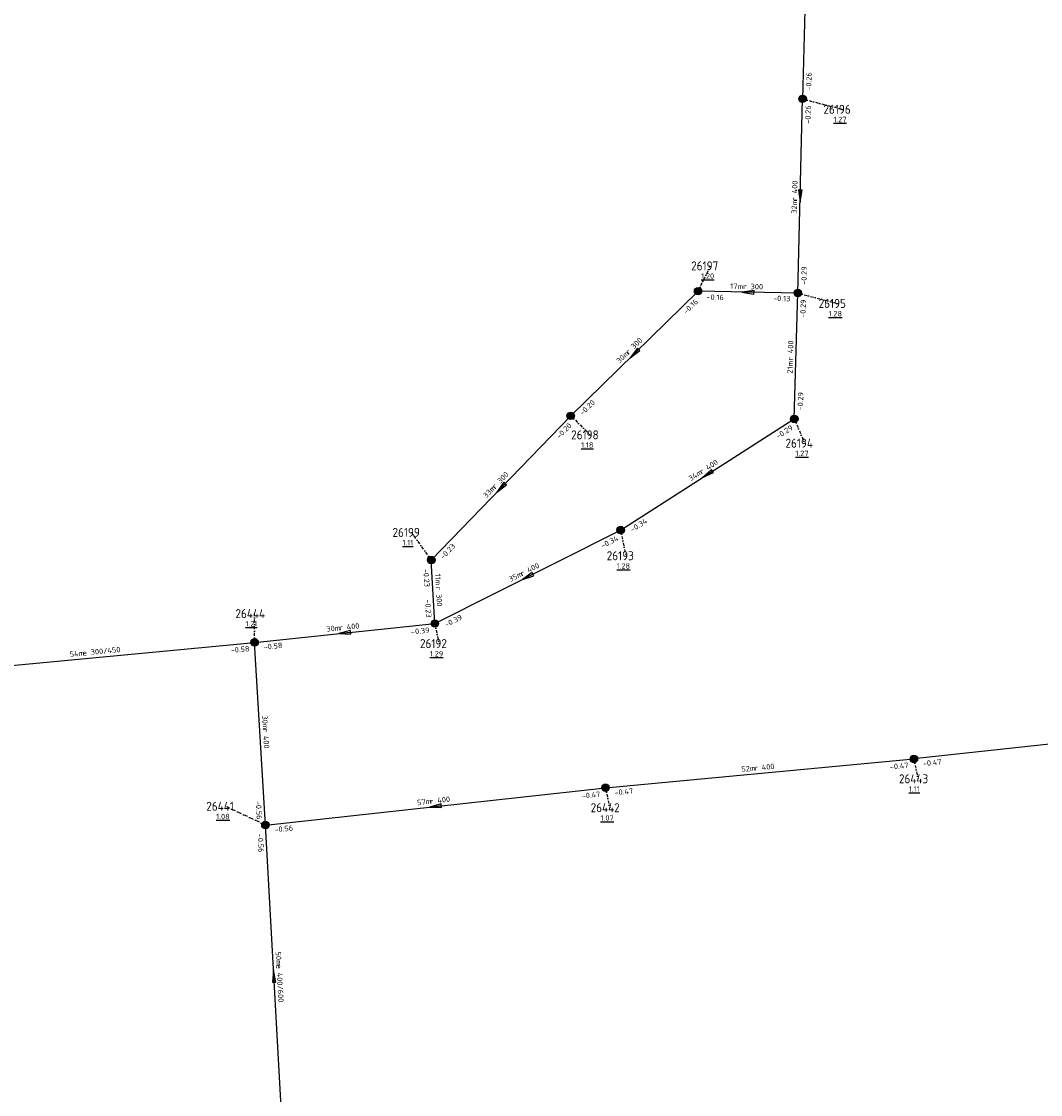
# Model space of a CAD drawing. Extents: x 188323 to 208361, y 565368 to 574910.
# Tile 173 of 256: x 202799 to 202968, y 569151 to 569330. Entities that reach past the tile are written whole.
import ezdxf

# ---------------------------------------------------------------- set-up
doc = ezdxf.new("R2010")
doc.units = 0
doc.linetypes.add('DASHDOT', pattern=[1, 0.5, -0.25, 0, -0.25])
doc.layers.get('0').update_dxf_attribs({"linetype": 'CONTINUOUS'})
for name, color, linetype in [('RIO-AFM', 7, 'CONTINUOUS'), ('RIO-BOK', 7, 'CONTINUOUS'), ('RIO-KNP', 7, 'CONTINUOUS'), ('RIO-KNR', 7, 'CONTINUOUS'), ('RIO-LAG_0B', 7, 'CONTINUOUS'), ('RIO-LEN', 7, 'CONTINUOUS'), ('RIO-MVD', 1, 'CONTINUOUS'), ('RIO-VRB', 6, 'DASHDOT'), ('RIO-VRH', 7, 'CONTINUOUS')]:
    doc.layers.add(name, color=color, linetype=linetype)
doc.styles.add('RIO-TXT', font='isocp.shx')

# ---------------------------------------------------------------- blocks, each defined once
blk = doc.blocks.new('L_VHR')
blk.add_lwpolyline([(-0.5, 0), (0.5, 0), (-0.5, 0.15), (-0.5, -0.15), (0.5, 0)])
blk = doc.blocks.new('K_IPG')
blk.add_circle((0, 0), 0.5)
for points in [[(0, 0), (-0.5, 0), (-0.433013, 0.25)], [(0, 0), (-0.433013, -0.25), (-0.5, 0)], [(0, 0), (-0.433013, 0.25), (-0.25, 0.433013)], [(0, 0), (-0.25, -0.433013), (-0.433013, -0.25)], [(0, 0), (-0.25, 0.433013), (0, 0.5)], [(0, 0), (0, -0.5), (-0.25, -0.433013)], [(0, 0), (0, 0.5), (0.25, 0.433013)], [(0, 0), (0.25, 0.433013), (0.433013, 0.25)], [(0, 0), (0.433013, 0.25), (0.5, 0)], [(0, 0), (0.5, 0), (0.433013, -0.25)], [(0, 0), (0.433013, -0.25), (0.25, -0.433013)], [(0, 0), (0.25, -0.433013), (0, -0.5)]]:
    blk.add_solid(points)
at = {"style": 'RIO-TXT', "flags": 1}
blk.add_attdef('KNOOPNAAM', (2, 2), '', height=1, dxfattribs=at)

msp = doc.modelspace()

# ---------------------------------------------------------------- linework, layer by layer
at = {"layer": 'RIO-LAG_0B'}
for p, q in [((202929.296, 569350.208), (202928.496, 569317.12)), ((202927.696, 569284.8), (202928.496, 569317.12)), ((202911.104, 569285.12), (202889.904, 569264.384)), ((202927.696, 569284.8), (202911.104, 569285.12)), ((202927.104, 569263.872), (202927.696, 569284.8)), ((202889.904, 569264.384), (202866.704, 569240.384)), ((202898.208, 569245.376), (202927.104, 569263.872)), ((202867.296, 569229.824), (202898.208, 569245.376)), ((202867.296, 569229.824), (202866.704, 569240.384)), ((202837.296, 569226.688), (202867.296, 569229.824)), ((202784, 569221.632), (202837.296, 569226.688)), ((202839.104, 569196.288), (202837.296, 569226.688)), ((203008.496, 569214.016), (202947.008, 569207.296)), ((202895.696, 569202.496), (202947.008, 569207.296)), ((202839.104, 569196.288), (202895.696, 569202.496)), ((202841.904, 569145.984), (202839.104, 569196.288))]:
    msp.add_line(p, q, dxfattribs=at)
at = {"layer": 'RIO-VRB'}
for p, q in [((202928.5, 569317.1), (202935.1482, 569315.38)), ((202911.1, 569285.1), (202913.1371, 569289.3293)), ((202927.7, 569284.8), (202934.3482, 569283.08)), ((202889.9, 569264.4), (202893.1618, 569261.212)), ((202927.1, 569263.9), (202928.8352, 569259.8308)), ((202866.7, 569240.4), (202863.437, 569244.9869)), ((202898.2, 569245.4), (202899.0806, 569241.102)), ((202837.3, 569226.7), (202837.2994, 569231.475)), ((202867.3, 569229.8), (202868.0071, 569226.4868)), ((202947, 569207.3), (202947.7071, 569203.9868)), ((202895.7, 569202.5), (202896.4071, 569199.1868)), ((202839.1, 569196.3), (202832.451, 569199.4179))]:
    msp.add_line(p, q, dxfattribs=at)

# ---------------------------------------------------------------- block references
at = {"layer": 'RIO-KNP', "xscale": 1.25, "yscale": 1.25, "zscale": 1.25}
for p in [(202928.496, 569317.12), (202911.104, 569285.12), (202927.696, 569284.8), (202889.904, 569264.384), (202927.104, 569263.872), (202898.208, 569245.376), (202866.704, 569240.384), (202867.296, 569229.824), (202837.296, 569226.688), (202947.008, 569207.296), (202895.696, 569202.496), (202839.104, 569196.288)]:
    msp.add_blockref('K_IPG', p, dxfattribs=at)
at = {"layer": 'RIO-VRH', "xscale": 2, "yscale": 2, "zscale": 2}
for p, rotation in [((202928.1, 569300.95), 268.5723), ((202919.4, 569284.95), 178.9648), ((202900.5, 569274.75), 224.3118), ((202912.65, 569254.65), 212.6216), ((202878.3, 569252.4), 225.9664), ((202882.75, 569237.6), 206.7844), ((202852.3, 569228.25), 185.899), ((202867.4, 569199.4), 186.2507), ((202840.5, 569171.15), 93.1949)]:
    msp.add_blockref('L_VHR', p, dxfattribs=dict(at, rotation=rotation))

# ---------------------------------------------------------------- texts
at = {"layer": 'RIO-AFM', "style": 'RIO-TXT'}
for s, rotation, p in [('r 400', 88.5723, (202927.5801, 569300.1523)), ('r 300', 358.9648, (202918.5987, 569285.4693)), ('r 300', 404.3118, (202899.5645, 569274.5477)), ('r 400', 88.3467, (202926.877, 569273.5545)), ('r 400', 32.6216, (202911.6982, 569254.6344)), ('r 300', 405.9664, (202877.3701, 569252.1719)), ('r 400', 26.7844, (202881.8014, 569237.6812)), ('r 300', 273.2484, (202867.4562, 569235.9378)), ('r 400', 5.899, (202851.4426, 569228.6641)), ('e 300/450', 5.4651, (202808.7208, 569224.4677)), ('r 400', 273.3973, (202838.6603, 569212.339)), ('r 400', 5.3449, (202920.497, 569205.3224)), ('r 400', 6.2507, (202866.5402, 569199.8088)), ('e 400/600', 273.1949, (202840.9089, 569173.0664))]:
    msp.add_text(s, height=0.9, rotation=rotation, dxfattribs=at).set_placement(p)
at = {"layer": 'RIO-BOK', "style": 'RIO-TXT'}
for s, rotation, p in [('-0.26', 448.6065, (202929.9325, 569318.4665)), ('-0.26', 88.5723, (202929.798, 569312.9655)), ('-0.29', 88.5723, (202929.1342, 569286.1647)), ('-0.16', 358.9648, (202912.4752, 569283.6758)), ('-0.13', 358.9648, (202923.5755, 569283.4822)), ('-0.16', 404.3118, (202909.1331, 569281.2454)), ('-0.29', 88.3467, (202928.9817, 569280.6607)), ('-0.29', 88.3467, (202928.5396, 569265.259)), ('-0.20', 404.3118, (202891.8796, 569264.3775)), ('-0.20', 405.9664, (202888.044, 569260.4923)), ('-0.29', 32.6216, (202924.4014, 569260.5102)), ('-0.34', 32.6216, (202900.1337, 569244.9756)), ('-0.23', 405.9664, (202868.6794, 569240.4346)), ('-0.34', 26.7844, (202895.1702, 569242.3021)), ('-0.23', 273.2484, (202865.3823, 569238.9225)), ('-0.23', 273.2484, (202865.6746, 569233.8149)), ('-0.39', 26.7844, (202869.1805, 569229.1811)), ('-0.39', 5.899, (202863.3647, 569227.9859)), ('-0.58', 5.4651, (202833.3513, 569224.9158)), ('-0.58', 5.899, (202838.8363, 569225.4513)), ('-0.47', 366.2168, (202948.544, 569206.0608)), ('-0.47', 5.3449, (202943.048, 569205.5241)), ('-0.47', 6.2507, (202891.776, 569200.6618)), ('-0.47', 5.3449, (202897.2241, 569201.2365)), ('-0.56', 273.3973, (202837.4768, 569200.3107)), ('-0.56', 273.1949, (202837.7809, 569194.8237)), ('-0.56', 6.2507, (202840.6439, 569195.0607))]:
    msp.add_text(s, height=0.9, rotation=rotation, dxfattribs=at).set_placement(p)
at = {"layer": 'RIO-KNR', "style": 'RIO-TXT'}
for s, p in [('26196', (202931.9607, 569314.63)), ('26197', (202909.9496, 569288.5793)), ('26195', (202931.1607, 569282.33)), ('26198', (202889.9743, 569260.462)), ('26194', (202925.6477, 569259.0808)), ('26199', (202860.2495, 569244.2369)), ('26193', (202895.8931, 569240.352)), ('26444', (202834.1119, 569230.725)), ('26192', (202864.8196, 569225.7368)), ('26443', (202944.5196, 569203.2368)), ('26441', (202829.2635, 569198.6679)), ('26442', (202893.2196, 569198.4368))]:
    msp.add_text(s, height=1.5, dxfattribs=at).set_placement(p)
at = {"layer": 'RIO-LEN', "style": 'RIO-TXT'}
for s, rotation, p in [('32m', 88.5723, (202927.5266, 569297.9929)), ('17m', 358.9648, (202916.439, 569285.507)), ('30m', 404.3118, (202898.0199, 569273.0377)), ('21m', 88.3467, (202926.815, 569271.3953)), ('34m', 32.6216, (202909.8791, 569253.4699)), ('33m', 405.9664, (202875.8698, 569250.6179)), ('11m', 273.2484, (202867.3328, 569238.0943)), ('35m', 26.7844, (202879.8732, 569236.7077)), ('30m', 5.899, (202849.294, 569228.442)), ('54m', 5.4651, (202806.5706, 569224.262)), ('30m', 273.3973, (202838.5313, 569214.4952)), ('52m', 5.3449, (202918.3464, 569205.1211)), ('57m', 6.2507, (202864.393, 569199.5736)), ('50m', 273.1949, (202840.7875, 569175.223))]:
    msp.add_text(s, height=0.9, rotation=rotation, dxfattribs=at).set_placement(p)
at = {"layer": 'RIO-MVD', "style": 'RIO-TXT'}
for s, p in [('%%U1.27', (202933.6182, 569313.23)), ('%%U1.20', (202911.6071, 569287.1793)), ('%%U1.28', (202932.8182, 569280.93)), ('%%U1.18', (202891.6318, 569259.062)), ('%%U1.27', (202927.3052, 569257.6808)), ('%%U1.11', (202861.907, 569242.8369)), ('%%U1.28', (202897.5506, 569238.952)), ('%%U1.21', (202835.7694, 569229.325)), ('%%U1.29', (202866.4771, 569224.3368)), ('%%U1.11', (202946.1771, 569201.8368)), ('%%U1.08', (202830.921, 569197.2679)), ('%%U1.07', (202894.8771, 569197.0368))]:
    msp.add_text(s, height=0.9, dxfattribs=at).set_placement(p)

doc.saveas('drawing.dxf')
